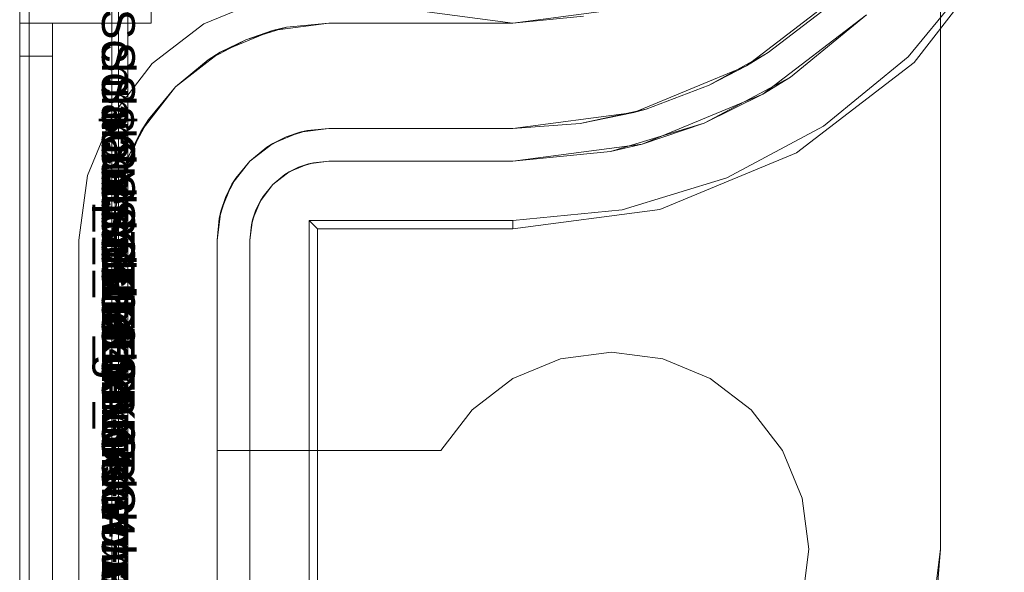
# Model space of a CAD drawing. Extents: x -634 to 300, y 62 to 1102.
# Tile 75 of 125: x 140.832 to 141.066, y 603.023 to 603.155. Entities that reach past the tile are written whole.
import ezdxf

# ---------------------------------------------------------------- set-up
doc = ezdxf.new("R2010")
doc.units = 0
doc.layers.get('0').update_dxf_attribs({"lineweight": 13})
doc.layers.add('AM_6-A06CPW2XL0', color=2, linetype='Continuous', lineweight=35, true_color=0xffff00)
doc.styles.get("Standard").update_dxf_attribs({"font": 'ARIALN.TTF'})

# ---------------------------------------------------------------- blocks, each defined once
blk = doc.blocks.new('Referenz-A06CPW2YL0')
at = {"color": 9, "linetype": 'ByBlock', "lineweight": 13, "ltscale": 0.13, "true_color": 0xc1c9c4}
for p, q in [((140.83173, 603.23963), (140.83173, 600.6615)), ((140.83173, 600.6615), (140.83173, 603.23963)), ((140.85361, 600.6615), (140.85361, 603.23963)), ((140.85361, 603.23963), (140.85361, 603.10213)), ((140.85517, 602.18494), (140.85517, 603.23963)), ((141.05048, 603.19499), (141.05048, 603.02869)), ((141.05048, 603.02869), (141.05048, 603.18082)), ((140.83173, 603.15975), (140.83173, 603.15369)), ((140.83173, 603.15369), (140.83173, 603.15975)), ((140.86298, 603.15369), (140.86298, 603.15975)), ((140.86298, 603.15369), (140.86298, 603.15975)), ((141.02736, 603.16118), (141.00439, 603.14355)), ((140.97116, 603.15662), (140.94892, 603.15369)), ((140.94892, 603.15369), (140.96568, 603.15534)), ((141.00956, 603.14673), (141.02232, 603.15644)), ((140.83173, 603.15369), (140.83173, 603.15354)), ((140.83564, 603.15369), (140.83173, 603.15369)), ((140.83173, 603.15369), (140.83954, 603.15369)), ((140.83173, 603.15369), (140.83173, 601.95056)), ((140.83173, 603.15369), (140.83173, 603.15369)), ((140.83564, 603.15369), (140.83173, 603.15369)), ((140.83173, 603.15342), (140.83173, 603.15369)), ((140.83173, 601.95056), (140.83173, 603.15369)), ((140.83173, 603.15369), (140.83954, 603.15369)), ((140.83173, 603.15354), (140.83173, 603.15309)), ((140.83173, 603.15264), (140.83173, 603.15342)), ((140.83173, 603.15309), (140.83173, 603.15237)), ((140.83173, 603.1514), (140.83173, 603.15264)), ((140.83954, 603.15369), (140.83564, 603.15369)), ((140.83954, 603.15369), (140.83564, 603.15369)), ((140.83954, 603.15354), (140.83954, 603.15369)), ((140.83954, 603.15369), (140.86298, 603.15369)), ((140.83954, 601.95056), (140.83954, 603.15369)), ((140.83954, 603.15369), (140.83954, 603.15369)), ((140.83954, 603.15354), (140.83954, 603.15369)), ((140.83954, 603.15369), (140.83954, 603.15369)), ((140.83954, 603.15369), (140.86298, 603.15369)), ((140.83954, 603.15369), (140.83954, 601.95056)), ((140.83954, 603.15309), (140.83954, 603.15354)), ((140.83954, 603.15309), (140.83954, 603.15354)), ((140.83954, 603.15237), (140.83954, 603.15309)), ((140.83954, 603.15237), (140.83954, 603.15309)), ((140.86298, 603.15369), (140.86298, 603.15369)), ((140.88544, 603.14976), (140.89511, 603.1527)), ((140.90517, 603.15369), (140.89182, 603.15193)), ((140.89511, 603.1527), (140.89182, 603.15193)), ((140.89511, 603.1527), (140.90517, 603.15369)), ((140.90517, 603.15369), (140.89511, 603.1527)), ((140.94892, 603.15369), (140.90517, 603.15369)), ((140.90517, 603.15369), (140.91842, 603.15369)), ((140.90517, 603.15369), (140.90517, 603.15369)), ((140.91842, 603.15369), (140.93337, 603.15369)), ((140.93337, 603.15369), (140.94892, 603.15369)), ((140.94892, 603.15369), (140.94892, 603.15369)), ((140.83173, 603.15237), (140.83173, 603.1514)), ((140.83173, 603.1514), (140.83173, 603.15022)), ((140.83173, 603.14978), (140.83173, 603.1514)), ((140.83954, 603.1514), (140.83954, 603.15237)), ((140.83954, 603.1514), (140.83954, 603.15237)), ((140.83954, 603.15022), (140.83954, 603.1514)), ((140.83954, 603.15022), (140.83954, 603.1514)), ((140.89182, 603.15193), (140.87939, 603.14678)), ((140.89182, 603.15193), (140.88544, 603.14976)), ((140.83173, 603.15022), (140.83173, 603.14887)), ((140.83173, 603.1479), (140.83173, 603.14978)), ((140.83173, 603.14887), (140.83173, 603.1474)), ((140.83954, 603.14887), (140.83954, 603.15022)), ((140.83954, 603.14887), (140.83954, 603.15022)), ((140.83954, 603.1474), (140.83954, 603.14887)), ((140.83954, 603.1474), (140.83954, 603.14887)), ((140.87652, 603.145), (140.88544, 603.14976)), ((140.88544, 603.14976), (140.87939, 603.14678)), ((140.83173, 603.14588), (140.83173, 603.1479)), ((140.83173, 603.1474), (140.83173, 603.14588)), ((140.83173, 603.14588), (140.83564, 603.14588)), ((140.83173, 603.14588), (140.83173, 601.95056)), ((140.83564, 603.14588), (140.83173, 603.14588)), ((140.83173, 600.75525), (140.83173, 603.14588)), ((140.83564, 603.14588), (140.83954, 603.14588)), ((140.83954, 603.14588), (140.83564, 603.14588)), ((140.83954, 603.14588), (140.83954, 603.1474)), ((140.83954, 603.14588), (140.83954, 603.1474)), ((140.83954, 601.95056), (140.83954, 603.14588)), ((140.83954, 600.75525), (140.83954, 603.14588)), ((140.87939, 603.14678), (140.86871, 603.13859)), ((140.87939, 603.14678), (140.87652, 603.145)), ((141.00956, 603.14673), (140.99555, 603.13896)), ((141.00439, 603.14355), (141.00956, 603.14673)), ((140.86871, 603.13859), (140.87652, 603.145)), ((140.87652, 603.145), (140.86871, 603.13859)), ((141.00439, 603.14355), (140.97763, 603.13247)), ((140.99555, 603.13896), (141.00439, 603.14355)), ((140.86871, 603.13859), (140.86051, 603.12791)), ((140.8623, 603.13077), (140.86871, 603.13859)), ((140.86871, 603.13859), (140.8623, 603.13077)), ((140.98056, 603.13329), (140.99555, 603.13896)), ((140.97763, 603.13247), (140.94892, 603.12869)), ((140.98056, 603.13329), (140.9649, 603.12985)), ((140.9649, 603.12985), (140.97763, 603.13247)), ((140.97763, 603.13247), (140.98056, 603.13329)), ((140.85753, 603.12186), (140.8623, 603.13077)), ((140.8623, 603.13077), (140.86051, 603.12791)), ((140.94892, 603.12869), (140.9649, 603.12985)), ((140.9649, 603.12985), (140.94892, 603.12869)), ((140.86051, 603.12791), (140.85536, 603.11547)), ((140.86051, 603.12791), (140.85753, 603.12186)), ((140.89189, 603.12513), (140.89829, 603.12778)), ((140.89829, 603.12778), (140.895, 603.12667)), ((140.895, 603.12667), (140.89722, 603.12734)), ((140.89722, 603.12734), (140.89899, 603.12787)), ((140.89829, 603.12778), (140.90517, 603.12869)), ((140.89999, 603.12818), (140.89829, 603.12778)), ((140.89899, 603.12787), (140.89999, 603.12818)), ((140.90517, 603.12869), (140.89999, 603.12818)), ((140.90517, 603.12869), (140.94892, 603.12869)), ((140.94892, 603.12869), (140.90517, 603.12869)), ((140.90517, 603.12869), (140.90517, 603.12869)), ((140.94892, 603.12869), (140.94892, 603.12869)), ((140.88639, 603.12091), (140.89189, 603.12513)), ((140.89189, 603.12513), (140.89041, 603.12421)), ((140.89041, 603.12421), (140.89133, 603.1247)), ((140.89133, 603.1247), (140.89296, 603.12557)), ((140.895, 603.12667), (140.89189, 603.12513)), ((140.89296, 603.12557), (140.895, 603.12667)), ((140.89041, 603.12421), (140.88639, 603.12091)), ((140.8546, 603.11218), (140.85753, 603.12186)), ((140.85753, 603.12186), (140.85536, 603.11547)), ((140.88217, 603.11541), (140.88639, 603.12091)), ((140.88639, 603.12091), (140.88308, 603.11688)), ((140.85536, 603.11547), (140.85361, 603.10213)), ((140.85536, 603.11547), (140.8546, 603.11218)), ((140.87951, 603.109), (140.88217, 603.11541)), ((140.88217, 603.11541), (140.88063, 603.11229)), ((140.88172, 603.11434), (140.88259, 603.11596)), ((140.88308, 603.11688), (140.88217, 603.11541)), ((140.88259, 603.11596), (140.88308, 603.11688)), ((140.88063, 603.11229), (140.88172, 603.11434)), ((140.85361, 603.10213), (140.8546, 603.11218)), ((140.8546, 603.11218), (140.85361, 603.10213)), ((140.88063, 603.11229), (140.87951, 603.109)), ((140.87996, 603.11007), (140.88063, 603.11229)), ((140.87861, 603.10213), (140.87951, 603.109)), ((140.87951, 603.109), (140.87912, 603.10731)), ((140.87912, 603.10731), (140.87942, 603.10831)), ((140.87942, 603.10831), (140.87996, 603.11007)), ((140.87912, 603.10731), (140.87861, 603.10213)), ((140.85361, 603.10213), (140.85361, 600.799)), ((140.85361, 603.10213), (140.85361, 603.10213)), ((140.87861, 600.799), (140.87861, 603.10213)), ((140.87861, 603.10213), (140.87861, 603.05213)), ((140.87861, 603.10213), (140.87861, 603.10213)), ((140.97236, 603.07556), (140.96022, 603.07397)), ((140.96022, 603.07397), (140.97236, 603.07556)), ((140.98449, 603.07397), (140.97236, 603.07556)), ((140.97236, 603.07556), (140.98449, 603.07397)), ((140.96022, 603.07397), (140.94892, 603.06928)), ((140.94892, 603.06928), (140.96022, 603.07397)), ((140.99579, 603.06928), (140.98449, 603.07397)), ((140.98449, 603.07397), (140.99579, 603.06928)), ((140.94892, 603.06928), (140.93921, 603.06183)), ((140.93921, 603.06183), (140.94892, 603.06928)), ((141.0055, 603.06183), (140.99579, 603.06928)), ((140.99579, 603.06928), (141.0055, 603.06183)), ((140.93921, 603.06183), (140.93176, 603.05213)), ((140.93176, 603.05213), (140.93921, 603.06183)), ((141.01295, 603.05213), (141.0055, 603.06183)), ((141.0055, 603.06183), (141.01295, 603.05213)), ((140.87861, 603.05213), (140.87861, 603.00525)), ((140.93176, 603.05213), (140.87861, 603.05213)), ((140.87861, 603.05213), (140.93176, 603.05213)), ((140.87861, 603.05213), (140.87861, 603.05213)), ((140.93176, 603.05213), (140.93176, 603.05213)), ((141.01763, 603.04082), (141.01295, 603.05213)), ((141.01295, 603.05213), (141.01763, 603.04082)), ((141.01923, 603.02869), (141.01763, 603.04082)), ((141.01763, 603.04082), (141.01923, 603.02869)), ((141.01763, 603.01656), (141.01923, 603.02869)), ((141.01923, 603.02869), (141.01763, 603.01656)), ((141.05048, 603.02869), (141.04806, 603.00937)), ((141.04953, 603.01654), (141.05048, 603.02869)), ((141.05048, 603.02869), (141.05048, 603.02869))]:
    blk.add_line(p, q, dxfattribs=at)
at = {"color": 251, "linetype": 'ByBlock', "lineweight": 13, "ltscale": 0.13, "true_color": 0x636363}
for p, q in [((140.83173, 603.23963), (140.83173, 600.6615)), ((140.85742, 603.23963), (140.85742, 600.6615)), ((140.83398, 603.22375), (140.83398, 600.67869)), ((141.04423, 603.14431), (141.06565, 603.17223)), ((141.04283, 603.14571), (141.05935, 603.16584)), ((140.87548, 603.15355), (140.8898, 603.15948)), ((140.8898, 603.15948), (140.87548, 603.15355)), ((140.92668, 603.15662), (140.94892, 603.15369)), ((140.94892, 603.15369), (140.97116, 603.15662)), ((141.03289, 603.15566), (141.00829, 603.13678)), ((141.01489, 603.14089), (141.03289, 603.15566)), ((140.86318, 603.14411), (140.87548, 603.15355)), ((140.87548, 603.15355), (140.86318, 603.14411)), ((141.02271, 603.1292), (141.04283, 603.14571)), ((140.85375, 603.13181), (140.86318, 603.14411)), ((140.86318, 603.14411), (140.85375, 603.13181)), ((141.01631, 603.12289), (141.04423, 603.14431)), ((141.01489, 603.14089), (140.99436, 603.12991)), ((141.00829, 603.13678), (141.01489, 603.14089)), ((141.00829, 603.13678), (140.97965, 603.12492)), ((140.99436, 603.12991), (141.00829, 603.13678)), ((140.84782, 603.11749), (140.85375, 603.13181)), ((140.85375, 603.13181), (140.84782, 603.11749)), ((140.99436, 603.12991), (140.97209, 603.12316)), ((140.97965, 603.12492), (140.99436, 603.12991)), ((140.99974, 603.11692), (141.02271, 603.1292)), ((140.97965, 603.12492), (140.94892, 603.12088)), ((140.97209, 603.12316), (140.97965, 603.12492)), ((140.94892, 603.12088), (140.97209, 603.12316)), ((140.98381, 603.10943), (141.01631, 603.12289)), ((140.89579, 603.11836), (140.90032, 603.12024)), ((140.89799, 603.11945), (140.90151, 603.12052)), ((140.90032, 603.12024), (140.89799, 603.11945)), ((140.90032, 603.12024), (140.90517, 603.12088)), ((140.90151, 603.12052), (140.90032, 603.12024)), ((140.90517, 603.12088), (140.90151, 603.12052)), ((140.90151, 603.12052), (140.90517, 603.12088)), ((140.90517, 603.12088), (140.94892, 603.12088)), ((140.94892, 603.12088), (140.90517, 603.12088)), ((140.90517, 603.12088), (140.90517, 603.12088)), ((140.94892, 603.12088), (140.94892, 603.12088)), ((140.84579, 603.10213), (140.84782, 603.11749)), ((140.84782, 603.11749), (140.84579, 603.10213)), ((140.89191, 603.11538), (140.89579, 603.11836)), ((140.89475, 603.11772), (140.89191, 603.11538)), ((140.89191, 603.11538), (140.89475, 603.11772)), ((140.89475, 603.11772), (140.89799, 603.11945)), ((140.89579, 603.11836), (140.89475, 603.11772)), ((140.89799, 603.11945), (140.89579, 603.11836)), ((140.88893, 603.1115), (140.89191, 603.11538)), ((140.89191, 603.11538), (140.88958, 603.11254)), ((140.88958, 603.11254), (140.89191, 603.11538)), ((140.97483, 603.10936), (140.99974, 603.11692)), ((140.88706, 603.10698), (140.88893, 603.1115)), ((140.88785, 603.1093), (140.88958, 603.11254)), ((140.88893, 603.1115), (140.88785, 603.1093)), ((140.88958, 603.11254), (140.88893, 603.1115)), ((140.88678, 603.10578), (140.88785, 603.1093)), ((140.88785, 603.1093), (140.88706, 603.10698)), ((140.94892, 603.10484), (140.98381, 603.10943)), ((140.94892, 603.10681), (140.97483, 603.10936)), ((140.88642, 603.10213), (140.88706, 603.10698)), ((140.88706, 603.10698), (140.88678, 603.10578)), ((140.90048, 603.10681), (140.94892, 603.10681)), ((140.90246, 603.10484), (140.90048, 603.10681)), ((140.90048, 600.79431), (140.90048, 603.10681)), ((140.94892, 603.10681), (140.94892, 603.10484)), ((140.88678, 603.10578), (140.88642, 603.10213)), ((140.88642, 603.10213), (140.88678, 603.10578)), ((140.90246, 603.10484), (140.94892, 603.10484)), ((140.90246, 600.79629), (140.90246, 603.10484)), ((140.84579, 603.10213), (140.84579, 603.10213)), ((140.84579, 600.799), (140.84579, 603.10213)), ((140.84579, 603.10213), (140.84579, 600.799)), ((140.88642, 600.799), (140.88642, 603.10213)), ((140.88642, 603.10213), (140.88642, 600.799)), ((140.88642, 603.10213), (140.88642, 603.10213))]:
    blk.add_line(p, q, dxfattribs=at)
at = {"layer": 'AM_6-A06CPW2XL0', "linetype": 'ByBlock', "ltscale": 0.35, "char_height": 0.0078125, "attachment_point": 1, "rotation": 270}
for s, insert in [('{\\fArial;Schraube_TK34mm-schwarz}', (140.85908, 603.15709)), ('{\\fArial;Schraube_TK34mm-schwarz}', (140.85908, 603.14928)), ('{\\fArial;Schraube_TK34mm-schwarz}', (140.85908, 603.14147)), ('{\\fArial;$CNSORDERNO.}', (140.85908, 603.13377)), ('{\\fArial;Schraube_TK34mm-schwarz}', (140.85908, 603.12584)), ('{\\fArial;Spelsberg}', (140.85908, 603.11803)), ('{\\fArial;Schraube_TK34mm-schwarz}', (140.85908, 603.11022)), ('{\\fArial;SPELSBERG}', (140.85908, 603.10241)), ('{\\fArial;1}', (140.85908, 603.09391))]:
    blk.add_mtext(s, dxfattribs=dict(at, insert=insert))

msp = doc.modelspace()

# ---------------------------------------------------------------- block references
at = {"color": 8, "lineweight": 25, "ltscale": 0.25, "true_color": 0x808080}
msp.add_blockref('Referenz-A06CPW2YL0', (0, 0), dxfattribs=at)

doc.saveas('drawing.dxf')
